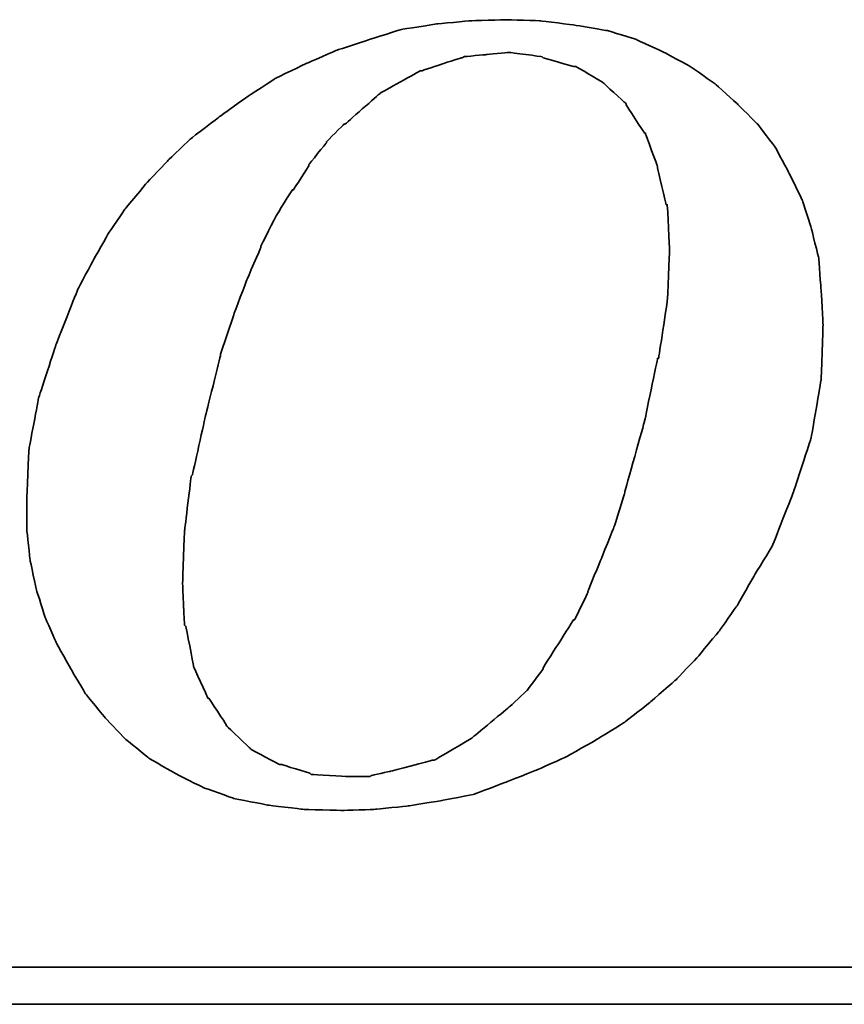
# Model space of a CAD drawing. Header units: millimetres. Extents: x 443 to 3685, y -1599 to 860.
# Tile 141 of 256: x 750.68 to 755.77, y -912.23 to -906.15. Entities that reach past the tile are written whole.
import ezdxf

# ---------------------------------------------------------------- set-up
doc = ezdxf.new("R2010")
doc.units = ezdxf.units.MM
doc.layers.add('DIM', color=4, linetype='CONTINUOUS')
doc.layers.add('layer 1', color=7, linetype='CONTINUOUS')

# ---------------------------------------------------------------- blocks, each defined once
blk = doc.blocks.new('TBI MOTION logo(完整正式版)')
at = {"layer": 'layer 1', "color": 22, "lineweight": 35}
for points, knots in [([(35.79625, -6.98375), (35.79625, -6.98375), (36.23125, -7.43875), (36.23125, -7.43875), (36.23125, -7.43875), (36.23125, -7.43875), (36.75625, -7.87125), (36.75625, -7.87125), (36.75625, -7.87125), (36.75625, -7.87125), (37.33125, -8.20375), (37.33125, -8.20375), (37.33125, -8.20375), (37.33125, -8.20375), (37.95625, -8.51875), (37.95625, -8.51875), (37.95625, -8.51875), (37.95625, -8.51875), (38.62625, -8.75875), (38.62625, -8.75875), (38.62625, -8.75875), (38.62625, -8.75875), (39.37125, -8.90375), (39.37125, -8.90375), (39.37125, -8.90375), (39.37125, -8.90375), (40.14125, -8.99875), (40.14125, -8.99875), (40.14125, -8.99875), (40.14125, -8.99875), (41.02625, -9.02375), (41.02625, -9.02375), (41.02625, -9.02375), (41.02625, -9.02375), (41.74625, -8.99875), (41.74625, -8.99875), (41.74625, -8.99875), (41.74625, -8.99875), (42.46625, -8.92375), (42.46625, -8.92375), (42.46625, -8.92375), (42.46625, -8.92375), (43.21125, -8.80625), (43.21125, -8.80625), (43.21125, -8.80625), (43.21125, -8.80625), (43.93125, -8.66375), (43.93125, -8.66375), (43.93125, -8.66375), (43.93125, -8.66375), (44.62625, -8.39875), (44.62625, -8.39875), (44.62625, -8.39875), (44.62625, -8.39875), (45.29625, -8.13375), (45.29625, -8.13375), (45.29625, -8.13375), (45.29625, -8.13375), (45.94625, -7.84375), (45.94625, -7.84375), (45.94625, -7.84375), (45.94625, -7.84375), (46.61625, -7.46375), (46.61625, -7.46375), (46.61625, -7.46375), (46.61625, -7.46375), (47.24125, -7.07875), (47.24125, -7.07875), (47.24125, -7.07875), (47.24125, -7.07875), (47.81625, -6.62375), (47.81625, -6.62375), (47.81625, -6.62375), (47.81625, -6.62375), (48.36875, -6.14375), (48.36875, -6.14375), (48.36875, -6.14375), (48.36875, -6.14375), (48.84625, -5.64125), (48.84625, -5.64125), (48.84625, -5.64125), (48.84625, -5.64125), (49.32625, -5.06375), (49.32625, -5.06375), (49.32625, -5.06375), (49.32625, -5.06375), (49.71125, -4.51374), (49.71125, -4.51374), (49.71125, -4.51374), (49.71125, -4.51374), (50.09625, -3.83874), (50.09625, -3.83874), (50.09625, -3.83874), (50.09625, -3.83874), (50.48125, -3.21374), (50.48125, -3.21374), (50.48125, -3.21374), (50.48125, -3.21374), (50.96125, -1.99125), (50.96125, -1.99125), (50.96125, -1.99125), (50.96125, -1.99125), (51.34375, -0.81875), (51.34375, -0.81875), (51.34375, -0.81875), (51.34375, -0.81875), (51.56125, 0.45624), (51.56125, 0.45624), (51.56125, 0.45624), (51.56125, 0.45624), (51.60625, 1.67624), (51.60625, 1.67624), (51.60625, 1.67624), (51.60625, 1.67624), (51.56125, 2.44625), (51.56125, 2.44625), (51.56125, 2.44625), (51.56125, 2.44625), (51.51125, 3.14125), (51.51125, 3.14125), (51.51125, 3.14125), (51.51125, 3.14125), (51.34375, 3.81125), (51.34375, 3.81125), (51.34375, 3.81125), (51.34375, 3.81125), (51.15125, 4.41125), (51.15125, 4.41125), (51.15125, 4.41125), (51.15125, 4.41125), (50.86125, 5.01125), (50.86125, 5.01125), (50.86125, 5.01125), (50.86125, 5.01125), (50.55125, 5.58875), (50.55125, 5.58875), (50.55125, 5.58875), (50.55125, 5.58875), (50.16625, 6.09125), (50.16625, 6.09125), (50.16625, 6.09125), (50.16625, 6.09125), (49.71125, 6.54875), (49.71125, 6.54875), (49.71125, 6.54875), (49.71125, 6.54875), (49.23125, 6.98125), (49.23125, 6.98125), (49.23125, 6.98125), (49.23125, 6.98125), (48.67875, 7.36625), (48.67875, 7.36625), (48.67875, 7.36625), (48.67875, 7.36625), (48.10375, 7.67625), (48.10375, 7.67625), (48.10375, 7.67625), (48.10375, 7.67625), (47.48125, 7.96375), (47.48125, 7.96375), (47.48125, 7.96375), (47.48125, 7.96375), (46.85625, 8.15625), (46.85625, 8.15625), (46.85625, 8.15625), (46.85625, 8.15625), (46.13625, 8.27624), (46.13625, 8.27624), (46.13625, 8.27624), (46.13625, 8.27624), (45.39125, 8.37125), (45.39125, 8.37125), (45.39125, 8.37125), (45.39125, 8.37125), (44.62625, 8.39624), (44.62625, 8.39624), (44.62625, 8.39624), (44.62625, 8.39624), (43.83625, 8.37125), (43.83625, 8.37125), (43.83625, 8.37125), (43.83625, 8.37125), (43.09125, 8.30125), (43.09125, 8.30125), (43.09125, 8.30125), (43.09125, 8.30125), (42.32125, 8.18125), (42.32125, 8.18125), (42.32125, 8.18125), (42.32125, 8.18125), (41.62875, 7.96375), (41.62875, 7.96375), (41.62875, 7.96375), (41.62875, 7.96375), (40.90625, 7.72625), (40.90625, 7.72625), (40.90625, 7.72625), (40.90625, 7.72625), (40.23624, 7.43625), (40.23624, 7.43625), (40.23624, 7.43625), (40.23624, 7.43625), (39.54124, 7.10125), (39.54124, 7.10125), (39.54124, 7.10125), (39.54124, 7.10125), (38.91625, 6.69125), (38.91625, 6.69125), (38.91625, 6.69125), (38.91625, 6.69125), (38.31625, 6.26125), (38.31625, 6.26125), (38.31625, 6.26125), (38.31625, 6.26125), (37.69125, 5.78125), (37.69125, 5.78125), (37.69125, 5.78125), (37.69125, 5.78125), (37.18625, 5.30125), (37.18625, 5.30125), (37.18625, 5.30125), (37.18625, 5.30125), (36.70625, 4.79624), (36.70625, 4.79624), (36.70625, 4.79624), (36.70625, 4.79624), (36.23125, 4.22125), (36.23125, 4.22125), (36.23125, 4.22125), (36.23125, 4.22125), (35.87124, 3.69375), (35.87124, 3.69375), (35.87124, 3.69375), (35.87124, 3.69375), (35.53125, 3.09125), (35.53125, 3.09125), (35.53125, 3.09125), (35.53125, 3.09125), (35.19875, 2.47125), (35.19875, 2.47125), (35.19875, 2.47125), (35.19875, 2.47125), (34.71625, 1.24625), (34.71625, 1.24625), (34.71625, 1.24625), (34.71625, 1.24625), (34.33125, 0.06874), (34.33125, 0.06874), (34.33125, 0.06874), (34.33125, 0.06874), (34.11625, -1.07875), (34.11625, -1.07875), (34.11625, -1.07875), (34.11625, -1.07875), (34.07125, -2.15875), (34.07125, -2.15875), (34.07125, -2.15875), (34.07125, -2.15875), (34.07125, -2.85375), (34.07125, -2.85375), (34.07125, -2.85375), (34.07125, -2.85375), (34.14125, -3.50375), (34.14125, -3.50375), (34.14125, -3.50375), (34.14125, -3.50375), (34.28625, -4.17375), (34.28625, -4.17375), (34.28625, -4.17375), (34.28625, -4.17375), (34.47625, -4.77624), (34.47625, -4.77624), (34.47625, -4.77624), (34.47625, -4.77624), (34.71625, -5.32625), (34.71625, -5.32625), (34.71625, -5.32625), (34.71625, -5.32625), (35.05375, -5.92875), (35.05375, -5.92875), (35.05375, -5.92875), (35.05375, -5.92875), (35.36375, -6.45375), (35.36375, -6.45375), (35.36375, -6.45375), (35.36375, -6.45375), (35.79625, -6.98375), (35.79625, -6.98375)], [0, 0, 0, 0, 0.01388889, 0.01388889, 0.01388889, 0.0138889, 0.02777778, 0.02777778, 0.02777778, 0.02777779, 0.04166667, 0.04166667, 0.04166667, 0.04166668, 0.05555556, 0.05555556, 0.05555556, 0.05555557, 0.06944444, 0.06944444, 0.06944444, 0.06944445, 0.08333333, 0.08333333, 0.08333333, 0.08333334, 0.09722222, 0.09722222, 0.09722222, 0.09722223, 0.11111111, 0.11111111, 0.11111111, 0.11111112, 0.125, 0.125, 0.125, 0.12500001, 0.13888889, 0.13888889, 0.13888889, 0.1388889, 0.15277778, 0.15277778, 0.15277778, 0.15277779, 0.16666667, 0.16666667, 0.16666667, 0.16666668, 0.18055556, 0.18055556, 0.18055556, 0.18055557, 0.19444444, 0.19444444, 0.19444444, 0.19444445, 0.20833333, 0.20833333, 0.20833333, 0.20833334, 0.22222222, 0.22222222, 0.22222222, 0.22222223, 0.23611111, 0.23611111, 0.23611111, 0.23611112, 0.25, 0.25, 0.25, 0.25000001, 0.26388889, 0.26388889, 0.26388889, 0.2638889, 0.27777778, 0.27777778, 0.27777778, 0.27777779, 0.29166667, 0.29166667, 0.29166667, 0.29166668, 0.30555556, 0.30555556, 0.30555556, 0.30555557, 0.31944444, 0.31944444, 0.31944444, 0.31944445, 0.33333333, 0.33333333, 0.33333333, 0.33333334, 0.34722222, 0.34722222, 0.34722222, 0.34722223, 0.36111111, 0.36111111, 0.36111111, 0.36111112, 0.375, 0.375, 0.375, 0.37500001, 0.38888889, 0.38888889, 0.38888889, 0.3888889, 0.40277778, 0.40277778, 0.40277778, 0.40277779, 0.41666667, 0.41666667, 0.41666667, 0.41666668, 0.43055556, 0.43055556, 0.43055556, 0.43055557, 0.44444444, 0.44444444, 0.44444444, 0.44444445, 0.45833333, 0.45833333, 0.45833333, 0.45833334, 0.47222222, 0.47222222, 0.47222222, 0.47222223, 0.48611111, 0.48611111, 0.48611111, 0.48611112, 0.5, 0.5, 0.5, 0.50000001, 0.51388889, 0.51388889, 0.51388889, 0.5138889, 0.52777778, 0.52777778, 0.52777778, 0.52777779, 0.54166667, 0.54166667, 0.54166667, 0.54166668, 0.55555556, 0.55555556, 0.55555556, 0.55555557, 0.56944444, 0.56944444, 0.56944444, 0.56944445, 0.58333333, 0.58333333, 0.58333333, 0.58333334, 0.59722222, 0.59722222, 0.59722222, 0.59722223, 0.61111111, 0.61111111, 0.61111111, 0.61111112, 0.625, 0.625, 0.625, 0.62500001, 0.63888889, 0.63888889, 0.63888889, 0.6388889, 0.65277778, 0.65277778, 0.65277778, 0.65277779, 0.66666667, 0.66666667, 0.66666667, 0.66666668, 0.68055556, 0.68055556, 0.68055556, 0.68055557, 0.69444444, 0.69444444, 0.69444444, 0.69444445, 0.70833333, 0.70833333, 0.70833333, 0.70833334, 0.72222222, 0.72222222, 0.72222222, 0.72222223, 0.73611111, 0.73611111, 0.73611111, 0.73611112, 0.75, 0.75, 0.75, 0.75000001, 0.76388889, 0.76388889, 0.76388889, 0.7638889, 0.77777778, 0.77777778, 0.77777778, 0.77777779, 0.79166667, 0.79166667, 0.79166667, 0.79166668, 0.80555556, 0.80555556, 0.80555556, 0.80555557, 0.81944444, 0.81944444, 0.81944444, 0.81944445, 0.83333333, 0.83333333, 0.83333333, 0.83333334, 0.84722222, 0.84722222, 0.84722222, 0.84722223, 0.86111111, 0.86111111, 0.86111111, 0.86111112, 0.875, 0.875, 0.875, 0.87500001, 0.88888889, 0.88888889, 0.88888889, 0.8888889, 0.90277778, 0.90277778, 0.90277778, 0.90277779, 0.91666667, 0.91666667, 0.91666667, 0.91666668, 0.93055556, 0.93055556, 0.93055556, 0.93055557, 0.94444444, 0.94444444, 0.94444444, 0.94444445, 0.95833333, 0.95833333, 0.95833333, 0.95833334, 0.97222222, 0.97222222, 0.97222222, 0.97222223, 0.98611111, 0.98611111, 0.98611111, 0.98611112, 1, 1, 1, 1]), ([(38.33875, 1.03124), (38.33875, 1.03124), (38.62625, 1.89625), (38.62625, 1.89625), (38.62625, 1.89625), (38.62625, 1.89625), (38.91625, 2.66375), (38.91625, 2.66375), (38.91625, 2.66375), (38.91625, 2.66375), (39.22625, 3.38125), (39.22625, 3.38125), (39.22625, 3.38125), (39.22625, 3.38125), (39.22625, 3.40624), (39.22625, 3.40624), (39.22625, 3.40624), (39.22625, 3.40624), (39.56124, 4.07624), (39.56124, 4.07624), (39.56124, 4.07624), (39.56124, 4.07624), (39.92125, 4.65125), (39.92125, 4.65125), (39.92125, 4.65125), (39.92125, 4.65125), (39.94625, 4.65125), (39.94625, 4.65125), (39.94625, 4.65125), (39.94625, 4.65125), (40.28125, 5.17875), (40.28125, 5.17875), (40.28125, 5.17875), (40.28125, 5.17875), (40.28125, 5.20375), (40.28125, 5.20375), (40.28125, 5.20375), (40.28125, 5.20375), (40.66875, 5.68625), (40.66875, 5.68625), (40.66875, 5.68625), (40.66875, 5.68625), (40.66875, 5.70625), (40.66875, 5.70625), (40.66875, 5.70625), (40.66875, 5.70625), (41.05124, 6.09125), (41.05124, 6.09125), (41.05124, 6.09125), (41.05124, 6.09125), (41.07625, 6.09125), (41.07625, 6.09125), (41.07625, 6.09125), (41.07625, 6.09125), (41.84125, 6.76625), (41.84125, 6.76625), (41.84125, 6.76625), (41.84125, 6.76625), (41.86625, 6.78625), (41.86625, 6.78625), (41.86625, 6.78625), (41.86625, 6.78625), (42.73125, 7.26624), (42.73125, 7.26624), (42.73125, 7.26624), (42.73125, 7.26624), (42.75625, 7.26624), (42.75625, 7.26624), (42.75625, 7.26624), (42.75625, 7.26624), (43.18625, 7.41125), (43.18625, 7.41125), (43.18625, 7.41125), (43.18625, 7.41125), (43.64125, 7.55625), (43.64125, 7.55625), (43.64125, 7.55625), (43.64125, 7.55625), (43.66625, 7.55625), (43.66625, 7.55625), (43.66625, 7.55625), (43.66625, 7.55625), (43.69125, 7.58124), (43.69125, 7.58124), (43.69125, 7.58124), (43.69125, 7.58124), (44.19125, 7.62625), (44.19125, 7.62625), (44.19125, 7.62625), (44.19125, 7.62625), (44.67125, 7.67625), (44.67125, 7.67625), (44.67125, 7.67625), (44.67125, 7.67625), (44.69625, 7.67625), (44.69625, 7.67625), (44.69625, 7.67625), (44.69625, 7.67625), (45.41875, 7.58124), (45.41875, 7.58124), (45.41875, 7.58124), (45.41875, 7.58124), (45.44125, 7.55625), (45.44125, 7.55625), (45.44125, 7.55625), (45.44125, 7.55625), (46.11125, 7.36625), (46.11125, 7.36625), (46.11125, 7.36625), (46.11125, 7.36625), (46.13625, 7.36625), (46.13625, 7.36625), (46.13625, 7.36625), (46.13625, 7.36625), (46.15875, 7.36625), (46.15875, 7.36625), (46.15875, 7.36625), (46.15875, 7.36625), (46.73625, 7.02624), (46.73625, 7.02624), (46.73625, 7.02624), (46.73625, 7.02624), (46.76125, 7.00624), (46.76125, 7.00624), (46.76125, 7.00624), (46.76125, 7.00624), (47.24125, 6.57124), (47.24125, 6.57124), (47.24125, 6.57124), (47.24125, 6.57124), (47.26625, 6.54875), (47.26625, 6.54875), (47.26625, 6.54875), (47.26625, 6.54875), (47.26625, 6.52375), (47.26625, 6.52375), (47.26625, 6.52375), (47.26625, 6.52375), (47.67375, 5.89875), (47.67375, 5.89875), (47.67375, 5.89875), (47.67375, 5.89875), (47.69625, 5.89875), (47.69625, 5.89875), (47.69625, 5.89875), (47.69625, 5.89875), (47.69625, 5.87625), (47.69625, 5.87625), (47.69625, 5.87625), (47.69625, 5.87625), (47.96125, 5.15625), (47.96125, 5.15625), (47.96125, 5.15625), (47.96125, 5.15625), (47.96125, 5.13125), (47.96125, 5.13125), (47.96125, 5.13125), (47.96125, 5.13125), (48.15125, 4.31875), (48.15125, 4.31875), (48.15125, 4.31875), (48.15125, 4.31875), (48.17625, 4.31875), (48.17625, 4.31875), (48.17625, 4.31875), (48.17625, 4.31875), (48.17625, 4.29125), (48.17625, 4.29125), (48.17625, 4.29125), (48.17625, 4.29125), (48.22625, 3.33125), (48.22625, 3.33125), (48.22625, 3.33125), (48.22625, 3.33125), (48.22625, 3.30875), (48.22625, 3.30875), (48.22625, 3.30875), (48.22625, 3.30875), (48.17625, 2.20624), (48.17625, 2.20624), (48.17625, 2.20624), (48.17625, 2.20624), (48.17625, 2.18124), (48.17625, 2.18124), (48.17625, 2.18124), (48.17625, 2.18124), (47.98375, 0.93624), (47.98375, 0.93624), (47.98375, 0.93624), (47.98375, 0.93624), (47.96125, 0.93624), (47.96125, 0.93624), (47.96125, 0.93624), (47.96125, 0.93624), (47.67375, -0.45874), (47.67375, -0.45874), (47.67375, -0.45874), (47.67375, -0.45874), (47.24125, -1.99125), (47.24125, -1.99125), (47.24125, -1.99125), (47.24125, -1.99125), (47.24125, -2.01874), (47.24125, -2.01874), (47.24125, -2.01874), (47.24125, -2.01874), (47.00125, -2.78375), (47.00125, -2.78375), (47.00125, -2.78375), (47.00125, -2.78375), (46.71125, -3.50375), (46.71125, -3.50375), (46.71125, -3.50375), (46.71125, -3.50375), (46.42625, -4.19875), (46.42625, -4.19875), (46.42625, -4.19875), (46.42625, -4.19875), (46.42625, -4.22375), (46.42625, -4.22375), (46.42625, -4.22375), (46.42625, -4.22375), (46.13625, -4.82374), (46.13625, -4.82374), (46.13625, -4.82374), (46.13625, -4.82374), (46.11125, -4.82374), (46.11125, -4.82374), (46.11125, -4.82374), (46.11125, -4.82374), (45.77625, -5.35125), (45.77625, -5.35125), (45.77625, -5.35125), (45.77625, -5.35125), (45.44125, -5.87875), (45.44125, -5.87875), (45.44125, -5.87875), (45.44125, -5.87875), (45.44125, -5.90375), (45.44125, -5.90375), (45.44125, -5.90375), (45.44125, -5.90375), (45.10625, -6.35875), (45.10625, -6.35875), (45.10625, -6.35875), (45.10625, -6.35875), (45.08125, -6.38375), (45.08125, -6.38375), (45.08125, -6.38375), (45.08125, -6.38375), (44.69625, -6.74375), (44.69625, -6.74375), (44.69625, -6.74375), (44.69625, -6.74375), (43.88375, -7.41625), (43.88375, -7.41625), (43.88375, -7.41625), (43.88375, -7.41625), (43.85625, -7.43875), (43.85625, -7.43875), (43.85625, -7.43875), (43.85625, -7.43875), (43.04125, -7.91875), (43.04125, -7.91875), (43.04125, -7.91875), (43.04125, -7.91875), (43.01625, -7.91875), (43.01625, -7.91875), (43.01625, -7.91875), (43.01625, -7.91875), (42.99625, -7.91875), (42.99625, -7.91875), (42.99625, -7.91875), (42.99625, -7.91875), (42.08125, -8.15875), (42.08125, -8.15875), (42.08125, -8.15875), (42.08125, -8.15875), (41.65125, -8.25625), (41.65125, -8.25625), (41.65125, -8.25625), (41.65125, -8.25625), (41.62875, -8.27875), (41.62875, -8.27875), (41.62875, -8.27875), (41.62875, -8.27875), (41.60125, -8.27875), (41.60125, -8.27875), (41.60125, -8.27875), (41.60125, -8.27875), (41.12125, -8.27875), (41.12125, -8.27875), (41.12125, -8.27875), (41.12125, -8.27875), (40.35624, -8.23125), (40.35624, -8.23125), (40.35624, -8.23125), (40.35624, -8.23125), (40.33125, -8.23125), (40.33125, -8.23125), (40.33125, -8.23125), (40.33125, -8.23125), (40.30625, -8.20375), (40.30625, -8.20375), (40.30625, -8.20375), (40.30625, -8.20375), (39.68375, -8.01375), (39.68375, -8.01375), (39.68375, -8.01375), (39.68375, -8.01375), (39.66124, -8.01375), (39.66124, -8.01375), (39.66124, -8.01375), (39.66124, -8.01375), (39.63625, -8.01375), (39.63625, -8.01375), (39.63625, -8.01375), (39.63625, -8.01375), (39.01125, -7.67875), (39.01125, -7.67875), (39.01125, -7.67875), (39.01125, -7.67875), (38.98875, -7.65375), (38.98875, -7.65375), (38.98875, -7.65375), (38.98875, -7.65375), (38.48625, -7.17375), (38.48625, -7.17375), (38.48625, -7.17375), (38.48625, -7.17375), (38.45875, -7.14875), (38.45875, -7.14875), (38.45875, -7.14875), (38.45875, -7.14875), (38.45875, -7.12875), (38.45875, -7.12875), (38.45875, -7.12875), (38.45875, -7.12875), (38.07625, -6.54875), (38.07625, -6.54875), (38.07625, -6.54875), (38.07625, -6.54875), (38.05125, -6.54875), (38.05125, -6.54875), (38.05125, -6.54875), (38.05125, -6.54875), (38.05125, -6.52875), (38.05125, -6.52875), (38.05125, -6.52875), (38.05125, -6.52875), (37.74125, -5.85375), (37.74125, -5.85375), (37.74125, -5.85375), (37.74125, -5.85375), (37.74125, -5.82875), (37.74125, -5.82875), (37.74125, -5.82875), (37.74125, -5.82875), (37.57375, -4.96875), (37.57375, -4.96875), (37.57375, -4.96875), (37.57375, -4.96875), (37.54625, -4.94375), (37.54625, -4.94375), (37.54625, -4.94375), (37.54625, -4.94375), (37.50125, -4.03375), (37.50125, -4.03375), (37.50125, -4.03375), (37.50125, -4.03375), (37.50125, -4.00875), (37.50125, -4.00875), (37.50125, -4.00875), (37.50125, -4.00875), (37.54625, -2.85375), (37.54625, -2.85375), (37.54625, -2.85375), (37.54625, -2.85375), (37.69125, -1.65875), (37.69125, -1.65875), (37.69125, -1.65875), (37.69125, -1.65875), (37.71624, -1.63375), (37.71624, -1.63375), (37.71624, -1.63375), (37.71624, -1.63375), (38.00375, -0.33875), (38.00375, -0.33875), (38.00375, -0.33875), (38.00375, -0.33875), (38.33875, 1.00624), (38.33875, 1.00624), (38.33875, 1.00624), (38.33875, 1.00624), (38.33875, 1.03124), (38.33875, 1.03124)], [0, 0, 0, 0, 0.01010101, 0.01010101, 0.01010101, 0.01010102, 0.02020202, 0.02020202, 0.02020202, 0.02020203, 0.03030303, 0.03030303, 0.03030303, 0.03030304, 0.04040404, 0.04040404, 0.04040404, 0.04040405, 0.05050505, 0.05050505, 0.05050505, 0.05050506, 0.06060606, 0.06060606, 0.06060606, 0.06060607, 0.07070707, 0.07070707, 0.07070707, 0.07070708, 0.08080808, 0.08080808, 0.08080808, 0.08080809, 0.09090909, 0.09090909, 0.09090909, 0.0909091, 0.1010101, 0.1010101, 0.1010101, 0.10101011, 0.11111111, 0.11111111, 0.11111111, 0.11111112, 0.12121212, 0.12121212, 0.12121212, 0.12121213, 0.13131313, 0.13131313, 0.13131313, 0.13131314, 0.14141414, 0.14141414, 0.14141414, 0.14141415, 0.15151515, 0.15151515, 0.15151515, 0.15151516, 0.16161616, 0.16161616, 0.16161616, 0.16161617, 0.17171717, 0.17171717, 0.17171717, 0.17171718, 0.18181818, 0.18181818, 0.18181818, 0.18181819, 0.19191919, 0.19191919, 0.19191919, 0.1919192, 0.2020202, 0.2020202, 0.2020202, 0.20202021, 0.21212121, 0.21212121, 0.21212121, 0.21212122, 0.22222222, 0.22222222, 0.22222222, 0.22222223, 0.23232323, 0.23232323, 0.23232323, 0.23232324, 0.24242424, 0.24242424, 0.24242424, 0.24242425, 0.25252525, 0.25252525, 0.25252525, 0.25252526, 0.26262626, 0.26262626, 0.26262626, 0.26262627, 0.27272727, 0.27272727, 0.27272727, 0.27272728, 0.28282828, 0.28282828, 0.28282828, 0.28282829, 0.29292929, 0.29292929, 0.29292929, 0.2929293, 0.3030303, 0.3030303, 0.3030303, 0.30303031, 0.31313131, 0.31313131, 0.31313131, 0.31313132, 0.32323232, 0.32323232, 0.32323232, 0.32323233, 0.33333333, 0.33333333, 0.33333333, 0.33333334, 0.34343434, 0.34343434, 0.34343434, 0.34343435, 0.35353535, 0.35353535, 0.35353535, 0.35353536, 0.36363636, 0.36363636, 0.36363636, 0.36363637, 0.37373737, 0.37373737, 0.37373737, 0.37373738, 0.38383838, 0.38383838, 0.38383838, 0.38383839, 0.39393939, 0.39393939, 0.39393939, 0.3939394, 0.4040404, 0.4040404, 0.4040404, 0.40404041, 0.41414141, 0.41414141, 0.41414141, 0.41414142, 0.42424242, 0.42424242, 0.42424242, 0.42424243, 0.43434343, 0.43434343, 0.43434343, 0.43434344, 0.44444444, 0.44444444, 0.44444444, 0.44444445, 0.45454545, 0.45454545, 0.45454545, 0.45454546, 0.46464646, 0.46464646, 0.46464646, 0.46464647, 0.47474747, 0.47474747, 0.47474747, 0.47474748, 0.48484848, 0.48484848, 0.48484848, 0.48484849, 0.49494949, 0.49494949, 0.49494949, 0.4949495, 0.50505051, 0.50505051, 0.50505051, 0.50505052, 0.51515152, 0.51515152, 0.51515152, 0.51515153, 0.52525253, 0.52525253, 0.52525253, 0.52525254, 0.53535354, 0.53535354, 0.53535354, 0.53535355, 0.54545455, 0.54545455, 0.54545455, 0.54545456, 0.55555556, 0.55555556, 0.55555556, 0.55555557, 0.56565657, 0.56565657, 0.56565657, 0.56565658, 0.57575758, 0.57575758, 0.57575758, 0.57575759, 0.58585859, 0.58585859, 0.58585859, 0.5858586, 0.5959596, 0.5959596, 0.5959596, 0.59595961, 0.60606061, 0.60606061, 0.60606061, 0.60606062, 0.61616162, 0.61616162, 0.61616162, 0.61616163, 0.62626263, 0.62626263, 0.62626263, 0.62626264, 0.63636364, 0.63636364, 0.63636364, 0.63636365, 0.64646465, 0.64646465, 0.64646465, 0.64646466, 0.65656566, 0.65656566, 0.65656566, 0.65656567, 0.66666667, 0.66666667, 0.66666667, 0.66666668, 0.67676768, 0.67676768, 0.67676768, 0.67676769, 0.68686869, 0.68686869, 0.68686869, 0.6868687, 0.6969697, 0.6969697, 0.6969697, 0.69696971, 0.70707071, 0.70707071, 0.70707071, 0.70707072, 0.71717172, 0.71717172, 0.71717172, 0.71717173, 0.72727273, 0.72727273, 0.72727273, 0.72727274, 0.73737374, 0.73737374, 0.73737374, 0.73737375, 0.74747475, 0.74747475, 0.74747475, 0.74747476, 0.75757576, 0.75757576, 0.75757576, 0.75757577, 0.76767677, 0.76767677, 0.76767677, 0.76767678, 0.77777778, 0.77777778, 0.77777778, 0.77777779, 0.78787879, 0.78787879, 0.78787879, 0.7878788, 0.7979798, 0.7979798, 0.7979798, 0.79797981, 0.80808081, 0.80808081, 0.80808081, 0.80808082, 0.81818182, 0.81818182, 0.81818182, 0.81818183, 0.82828283, 0.82828283, 0.82828283, 0.82828284, 0.83838384, 0.83838384, 0.83838384, 0.83838385, 0.84848485, 0.84848485, 0.84848485, 0.84848486, 0.85858586, 0.85858586, 0.85858586, 0.85858587, 0.86868687, 0.86868687, 0.86868687, 0.86868688, 0.87878788, 0.87878788, 0.87878788, 0.87878789, 0.88888889, 0.88888889, 0.88888889, 0.8888889, 0.8989899, 0.8989899, 0.8989899, 0.89898991, 0.90909091, 0.90909091, 0.90909091, 0.90909092, 0.91919192, 0.91919192, 0.91919192, 0.91919193, 0.92929293, 0.92929293, 0.92929293, 0.92929294, 0.93939394, 0.93939394, 0.93939394, 0.93939395, 0.94949495, 0.94949495, 0.94949495, 0.94949496, 0.95959596, 0.95959596, 0.95959596, 0.95959597, 0.96969697, 0.96969697, 0.96969697, 0.96969698, 0.97979798, 0.97979798, 0.97979798, 0.97979799, 0.98989899, 0.98989899, 0.98989899, 0.989899, 1, 1, 1, 1]), ([(75.90875, -9.47875), (75.90875, -9.47875), (75.90875, -12.28625), (75.90875, -12.28625), (75.90875, -12.28625), (75.90875, -12.28625), (75.90875, -12.47875), (75.90875, -12.47875), (75.90875, -12.47875), (75.90875, -12.47875), (75.71625, -12.47875), (75.71625, -12.47875), (75.71625, -12.47875), (75.71625, -12.47875), (-88.32875, -12.47875), (-88.32875, -12.47875), (-88.32875, -12.47875), (-88.32875, -12.47875), (-88.32875, -13.29375), (-88.32875, -13.29375), (-88.32875, -13.29375), (-88.32875, -13.29375), (82.89125, -13.29375), (82.89125, -13.29375), (82.89125, -13.29375), (82.89125, -13.29375), (75.90875, -9.47875), (75.90875, -9.47875)], [0, 0, 0, 0, 0.14285714, 0.14285714, 0.14285714, 0.14285715, 0.28571429, 0.28571429, 0.28571429, 0.2857143, 0.42857143, 0.42857143, 0.42857143, 0.42857144, 0.57142857, 0.57142857, 0.57142857, 0.57142858, 0.71428571, 0.71428571, 0.71428571, 0.71428572, 0.85714286, 0.85714286, 0.85714286, 0.85714287, 1, 1, 1, 1])]:
    blk.add_open_spline(points, degree=3, knots=knots, dxfattribs=at)

msp = doc.modelspace()

# ---------------------------------------------------------------- block references
at = {"layer": 'DIM', "color": 7, "xscale": 0.2802190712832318, "yscale": 0.2802190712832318, "zscale": 0.2802190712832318}
msp.add_blockref('TBI MOTION logo(完整正式版)', (741.1765, -908.5022), dxfattribs=at)

doc.saveas('drawing.dxf')
